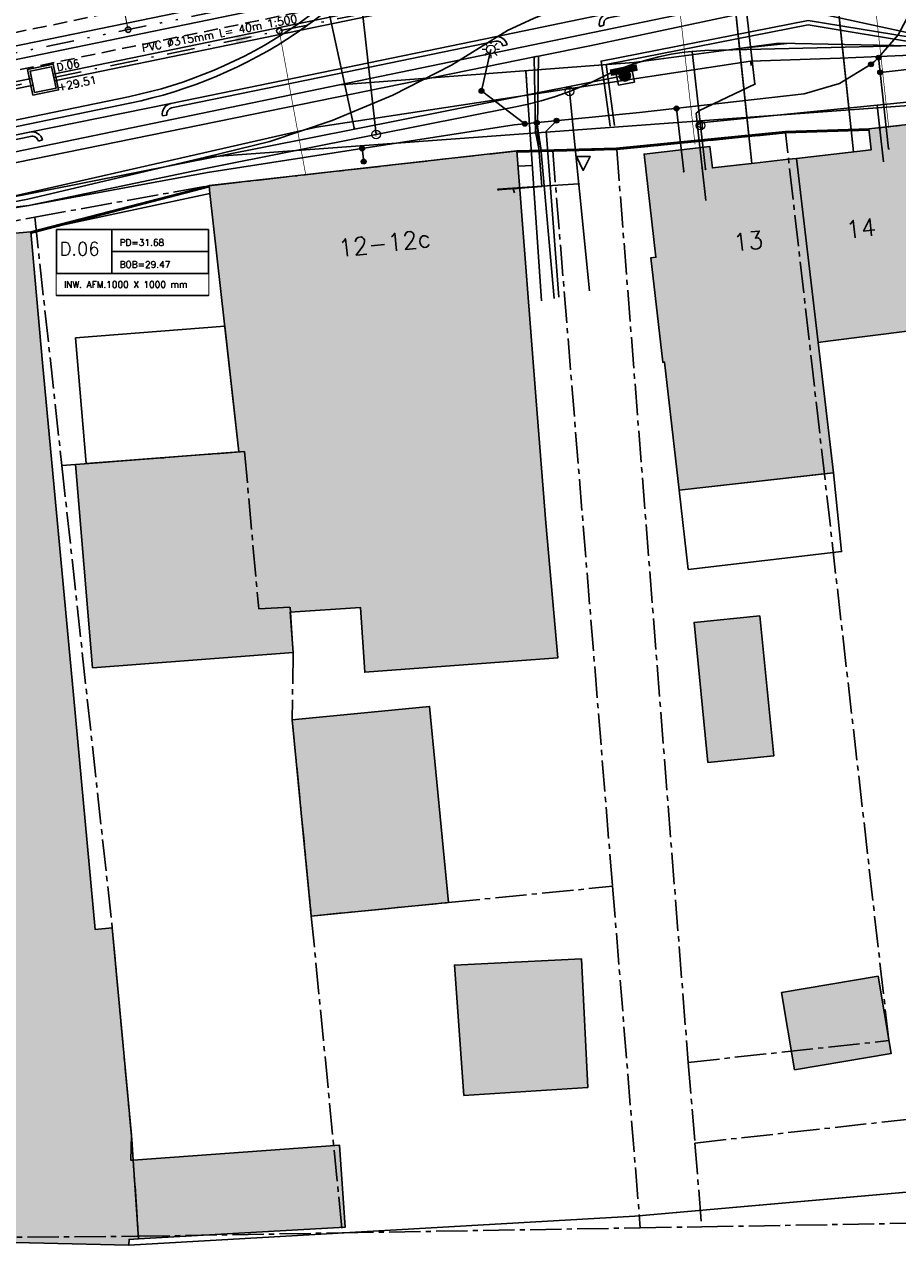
# Model space of a CAD drawing. Header units: metres. Extents: x 202952 to 203755, y 348959 to 349702.
# Tile 43 of 91: x 203318 to 203358, y 349307 to 349363. Entities that reach past the tile are written whole.
import ezdxf
from ezdxf.enums import TextEntityAlignment as Align

# ---------------------------------------------------------------- set-up
doc = ezdxf.new("R2010")
doc.units = ezdxf.units.M
for name, pattern in [('1-200 CENTER', [4.28625, 2.8575, -0.47625, 0.47625, -0.47625]), ('1-200 DASHDOT', [2.54, 1.27, -0.635, 0, -0.635]), ('1-200 DIVIDE', [3.175, 1.27, -0.635, 0, -0.635, 0, -0.635]), ('1-200 HIDDEN', [0.9525, 0.635, -0.3175])]:
    doc.linetypes.add(name, pattern=pattern)
for name, color, linetype in [('bgt.onbegroeidterreindeel', 252, 'Continuous'), ('PH-BEST-BEBOUWING', 1, 'Continuous'), ('PH-BEST-BEBOUWING-ARCERING', 254, 'Continuous'), ('PH-BEST-HUISNUMMER', 7, 'Continuous'), ('PH-BEST-INRIT', 8, 'Continuous'), ('PH-BEST-KADASTRALE-GRENS', 240, '1-200 CENTER'), ('PH-BEST-KL-DATA_KPN', 12, '1-200 TELEFONIE-KPN'), ('PH-BEST-KL-DATA_ZIGGO BV', 12, '1-200 ZIGGO'), ('PH-BEST-KL-GAS_LAGEDRUK_ENEXIS', 12, '1-200 GASLEIDING LAGE DRUK'), ('PH-BEST-KL-LAAGSPANNING-ENEXIS', 12, '1-200 LAAGSPANNING'), ('PH-BEST-KL-WATER-WML', 12, '1-200 WML'), ('PH-BEST-RIO-DICHTSCHUIMEN', 222, '1-200 BATTING'), ('PH-BEST-RIO-TE SCHUIMEN PUT', 222, 'Continuous'), ('PH-INM-KANTVERHARDING', 253, 'Continuous'), ('PH-NIEUW-BAND-20-30', 115, 'Continuous'), ('PH-NIEUW-BEPLANTING-BOOM', 98, 'Continuous'), ('PH-RIO-HUISAANSLUITING-DWA', 210, '1-200 DASHDOT'), ('PH-RIO-KOLKAANSLUITING', 150, '1-200 HIDDEN'), ('PH-RIO-PUT-DWA', 240, 'Continuous'), ('PH-RIO-SCHILDMUUR-PUT', 70, 'Continuous'), ('PH-RIO-STRENG-DWA', 240, '1-200 DASHDOT'), ('PH-RIO-STRENG-INFILTRATIE', 8, '1-200 HIDDEN'), ('PH-RIO-STRENG-IT', 150, '1-200 DIVIDE'), ('PH-RIO-TEKST', 7, 'Continuous'), ('PH-RIO-TEKST-DWA-PUTTENSTAAT', 7, 'Continuous'), ('PH-RIO-VLOEIVLAKHOOGTE', 7, 'Continuous')]:
    doc.layers.add(name, color=color, linetype=linetype)
doc.layers.add('PH-NIEUW-OPSLUITBAND-6', color=115, linetype='Continuous', lineweight=30)
doc.styles.add('NLCS-ISO', font='txt')
doc.styles.add('ROMANS', font='romans.shx')
doc.linetypes.add('1-200 BATTING', pattern='A,1.27e-05,-0.127,[134,ltypeshp.shx,S=0.127,R=0,X=-0.127,Y=0],-0.254,[134,ltypeshp.shx,S=0.127,R=180,X=0.127,Y=0],-0.127', length=0.508013)
doc.linetypes.add('1-200 GASLEIDING LAGE DRUK', pattern='A,1.5,-0.6,["GAS LD",ROMANS,S=0.24,R=0,X=-0.5,Y=-0.12],-1', length=3.1)
doc.linetypes.add('1-200 LAAGSPANNING', pattern='A,1.5,-0.6,["LS",ROMANS,S=0.24,R=0,X=-0.45,Y=-0.12],-0.05', length=2.15)
doc.linetypes.add('1-200 TELEFONIE-KPN', pattern='A,1.5,-0.6,["KPN",ROMANS,S=0.24,R=0,X=-0.5,Y=-0.12],-0.3', length=2.4)
doc.linetypes.add('1-200 WML', pattern='A,1.5,-0.6,["WML",ROMANS,S=0.24,R=0,X=-0.5,Y=-0.12],-0.3', length=2.4)
doc.linetypes.add('1-200 ZIGGO', pattern='A,1.5,-0.6,["ZIGGO",ROMANS,S=0.24,R=0,X=-0.5,Y=-0.12],-0.65', length=2.75)

# ---------------------------------------------------------------- blocks, each defined once
blk = doc.blocks.new('SKL-WTB_HULP_OVERIG-SO')
at = {"color": 0, "linetype": 'ByBlock', "lineweight": 18}
for points in [[(-0.14, 0.14), (0.14, -0.14)], [(0.14, 0.14), (-0.14, -0.14)]]:
    blk.add_lwpolyline(points, dxfattribs=at)
at = {"color": 0, "linetype": 'ByBlock', "lineweight": 18, "style": 'NLCS-ISO', "flags": 1}
for tag, p in [('TYPE', (1.5, 0)), ('OMSCHRIJVING', (1.5, -3)), ('LABEL', (1.5, -1.5))]:
    blk.add_attdef(tag, p, '', height=1, dxfattribs=at)
blk = doc.blocks.new('SKL-WTB_HULP_MOF-SO')
at = {"linetype": 'ByBlock', "lineweight": 18}
h = blk.add_hatch(color=0, dxfattribs=at)
h.dxf.hatch_style = 1
h.paths.add_polyline_path([(-0.5625, 0, 1), (0.5625, 0, 1)])
at = {"color": 0, "linetype": 'ByBlock', "lineweight": 18}
blk.add_circle((0, 0), 0.5625, dxfattribs=at)
at = {"color": 0, "linetype": 'ByBlock', "lineweight": 18, "style": 'NLCS-ISO', "flags": 1}
for tag, p in [('TYPE', (1.5, 0)), ('OMSCHRIJVING', (1.5, -3)), ('LABEL', (1.5, -1.5))]:
    blk.add_attdef(tag, p, '', height=1, dxfattribs=at)
blk = doc.blocks.new('SKL-ET_OV_LICHTMAST-SO')
at = {"color": 0, "linetype": 'ByBlock', "lineweight": 18}
for points in [[(-1.25, 0), (-2, 0)], [(-1.41, 1.41), (-0.88, 0.88)], [(0, 2), (0, 1.25)], [(0.88, 0.88), (1.41, 1.41)], [(2, 0), (1.25, 0)], [(-1.41, -1.41), (-0.88, -0.88)], [(0, -1.25), (0, -2)], [(0.88, -0.88), (1.41, -1.41)]]:
    blk.add_lwpolyline(points, dxfattribs=at)
blk.add_circle((0, 0), 1, dxfattribs=at)
blk = doc.blocks.new('SKL-WTB_HULP_VERLOOP-SO')
at = {"color": 0, "linetype": 'ByBlock', "lineweight": 18}
for points in [[(0.44, 0.72), (-0.88, 0)], [(0.44, -0.72), (-0.88, 0)], [(0.44, -0.72), (0.44, 0.72)]]:
    blk.add_lwpolyline(points, dxfattribs=at)
blk.add_circle((0, 0), 1, dxfattribs=at)
at = {"color": 0, "linetype": 'ByBlock', "lineweight": 18, "style": 'NLCS-ISO', "flags": 1}
for tag, p in [('TYPE', (1.5, 0)), ('OMSCHRIJVING', (1.5, -3)), ('LABEL', (1.5, -1.5))]:
    blk.add_attdef(tag, p, '', height=1, dxfattribs=at)
blk = doc.blocks.new('SKL-WTB_HULP_T STUK-SO')
at = {"color": 0, "linetype": 'ByBlock', "lineweight": 18}
blk.add_circle((0, 0), 1, dxfattribs=at)
at = {"color": 0, "linetype": 'ByBlock', "lineweight": -2, "style": 'NLCS-ISO'}
blk.add_text('T', height=1, dxfattribs=at).set_placement((0, 0), align=Align.MIDDLE_CENTER)
at = {"color": 0, "linetype": 'ByBlock', "lineweight": 18, "style": 'NLCS-ISO', "flags": 1}
for tag, p in [('TYPE', (1.5, 0)), ('OMSCHRIJVING', (1.5, -3)), ('LABEL', (1.5, -1.5))]:
    blk.add_attdef(tag, p, '', height=1, dxfattribs=at)
blk = doc.blocks.new('INRITSYMBOOL')
at = {"layer": 'PH-BEST-INRIT'}
blk.add_lwpolyline([(-0.315, 0.63), (0, 0), (0.315, 0.63)], close=True, dxfattribs=at)
blk = doc.blocks.new('*U33')
h = blk.add_hatch(color=256)
edge = h.paths.add_edge_path()
edge.add_arc((0, 0), 0.252, 0, 360)
blk.add_lwpolyline([(-0.375, -0.375), (0.375, -0.375), (0.375, 0.375), (-0.375, 0.375)], close=True)
blk.add_circle((0, 0), 0.252)
blk = doc.blocks.new('*U37')
at = {"const_width": 0.03}
blk.add_lwpolyline([(0.087, 0.942), (0.088, 0.944), (0.09, 0.946), (0.091, 0.948), (0.093, 0.949), (0.095, 0.951), (0.096, 0.952), (0.097, 0.954), (0.099, 0.956), (0.1, 0.958), (0.102, 0.96), (0.103, 0.963), (0.103, 0.967), (0.103, 0.972), (0.103, 0.977), (0.102, 0.983), (0.095, 1.007, -0.52938), (0.106, 1.02, -0.087139), (0.444, 0.925, -0.372341), (0.457, 0.895), (0.471, 0.824), (0.436, 0.789), (0.398, 0.797), (0.353, 0.763), (0.371, 0.72), (0.417, 0.705), (0.542, 0.734), (0.573, 0.717), (0.57, 0.691), (0.541, 0.673), (0.515, 0.588), (0.549, 0.534), (0.634, 0.669, -0.504641), (0.681, 0.628, 0.331948), (0.709, 0.584, 0.282008), (0.799, 0.601), (0.791, 0.597, -0.512156), (0.833, 0.597, -0.16076), (1.019, -0.011), (0.995, -0.034), (0.995, -0.059), (0.972, -0.063), (0.975, -0.088), (0.94, -0.076), (0.929, -0.104), (0.973, -0.133), (0.987, -0.144), (1.011, -0.12, -0.106371), (0.868, -0.522), (0.741, -0.44), (0.718, -0.456), (0.702, -0.389), (0.657, -0.335), (0.605, -0.335), (0.606, -0.398), (0.566, -0.536), (0.572, -0.562), (0.601, -0.566), (0.786, -0.637, -0.236298), (-0.045, -1.003, 0.159625), (-0.069, -0.954, 0.350802), (-0.063, -0.906, -0.504641), (-0.12, -0.879), (-0.106, -0.834), (-0.129, -0.792), (-0.16, -0.796), (-0.165, -0.829), (-0.188, -0.842), (-0.216, -0.821), (-0.24, -0.695), (-0.258, -0.677), (-0.304, -0.678), (-0.317, -0.733), (-0.336, -0.739), (-0.354, -0.785), (-0.401, -0.76, 0.733583), (-0.384, -0.795, -0.861625), (-0.374, -0.826, 0.279978), (-0.409, -0.879), (-0.407, -0.881, -0.827056), (-0.442, -0.917, -0.116774), (-0.83, -0.511), (-0.823, -0.51), (-0.817, -0.508), (-0.812, -0.506), (-0.808, -0.504), (-0.805, -0.502), (-0.803, -0.5), (-0.801, -0.497), (-0.754, -0.437), (-0.752, -0.435), (-0.752, -0.433), (-0.751, -0.431), (-0.75, -0.429), (-0.75, -0.427), (-0.749, -0.425), (-0.748, -0.422), (-0.747, -0.42), (-0.746, -0.417), (-0.744, -0.414), (-0.743, -0.411), (-0.741, -0.408), (-0.739, -0.405), (-0.738, -0.401), (-0.736, -0.398), (-0.735, -0.395), (-0.734, -0.392), (-0.734, -0.389), (-0.733, -0.386), (-0.733, -0.383), (-0.733, -0.381), (-0.734, -0.379), (-0.734, -0.377), (-0.735, -0.375), (-0.736, -0.374), (-0.738, -0.374), (-0.74, -0.373), (-0.742, -0.373), (-0.744, -0.373), (-0.746, -0.373), (-0.748, -0.373), (-0.75, -0.372), (-0.753, -0.371), (-0.755, -0.37), (-0.758, -0.369), (-0.76, -0.367), (-0.763, -0.365), (-0.765, -0.363), (-0.768, -0.361), (-0.771, -0.359), (-0.773, -0.357), (-0.776, -0.355), (-0.779, -0.352), (-0.781, -0.35), (-0.83, -0.406), (-0.832, -0.403), (-0.835, -0.4), (-0.837, -0.397), (-0.839, -0.394), (-0.841, -0.39), (-0.844, -0.388), (-0.848, -0.386), (-0.855, -0.385), (-0.864, -0.386), (-0.876, -0.388), (-0.891, -0.393, -0.040997), (-0.958, -0.205), (-0.923, -0.211), (-0.893, -0.231), (-0.876, -0.216), (-0.856, -0.185), (-0.875, -0.156), (-0.865, -0.113), (-0.904, -0.11), (-0.93, -0.085), (-0.978, -0.116, -0.05814), (-0.998, 0.166), (-0.97, 0.16), (-0.86, 0.073), (-0.812, 0.089), (-0.626, 0.139), (-0.61, 0.2), (-0.682, 0.229), (-0.693, 0.252), (-0.824, 0.317), (-0.827, 0.354), (-0.872, 0.391), (-0.89, 0.428), (-0.859, 0.476), (-0.792, 0.486), (-0.73, 0.527), (-0.729, 0.568), (-0.768, 0.613), (-0.757, 0.632), (-0.773, 0.662, -0.13428), (-0.333, 0.967, -0.541727), (-0.319, 0.957), (-0.322, 0.928), (-0.321, 0.913), (-0.319, 0.902), (-0.316, 0.893), (-0.312, 0.887), (-0.307, 0.882), (-0.302, 0.878), (-0.297, 0.875), (-0.293, 0.872), (-0.289, 0.868), (-0.286, 0.865), (-0.282, 0.862), (-0.279, 0.859), (-0.276, 0.857), (-0.273, 0.855), (-0.269, 0.854), (-0.266, 0.854), (-0.262, 0.855), (-0.258, 0.857), (-0.255, 0.859), (-0.25, 0.861), (-0.246, 0.863), (-0.242, 0.865), (-0.238, 0.867), (-0.234, 0.868), (-0.229, 0.869), (-0.225, 0.87), (-0.221, 0.871), (-0.217, 0.871), (-0.213, 0.872), (-0.21, 0.873), (-0.206, 0.874), (-0.203, 0.876), (-0.2, 0.879), (-0.197, 0.882), (-0.195, 0.885), (-0.193, 0.865), (-0.188, 0.86), (-0.167, 0.824), (-0.122, 0.799), (-0.185, 0.902), (-0.184, 0.905), (-0.183, 0.908), (-0.183, 0.911), (-0.183, 0.914), (-0.184, 0.917), (-0.185, 0.92), (-0.188, 0.923), (-0.191, 0.926), (-0.194, 0.929), (-0.199, 0.933), (-0.204, 0.938), (-0.21, 0.944), (-0.216, 0.951), (-0.223, 0.959), (-0.24, 0.98, -0.543104), (-0.234, 0.996, -0.046766), (-0.047, 1.023, -0.385168), (-0.036, 1.015), (-0.03, 0.976), (-0.028, 0.964), (-0.024, 0.956), (-0.021, 0.951), (-0.017, 0.947), (-0.013, 0.946), (-0.009, 0.945), (-0.005, 0.945), (-0.002, 0.945), (0.002, 0.944), (0.005, 0.943), (0.009, 0.942), (0.012, 0.941), (0.015, 0.939), (0.019, 0.938), (0.022, 0.936), (0.025, 0.935), (0.028, 0.934), (0.031, 0.932), (0.033, 0.931), (0.036, 0.929), (0.038, 0.928), (0.04, 0.926), (0.042, 0.924), (0.044, 0.922), (0.045, 0.92), (0.046, 0.919), (0.047, 0.917), (0.048, 0.915), (0.049, 0.914), (0.051, 0.913), (0.052, 0.912), (0.054, 0.912), (0.056, 0.912), (0.058, 0.913), (0.06, 0.914), (0.062, 0.915), (0.065, 0.916), (0.067, 0.918), (0.07, 0.921), (0.072, 0.923), (0.074, 0.926), (0.076, 0.929), (0.079, 0.932), (0.081, 0.935), (0.083, 0.937), (0.085, 0.94)], format="xyb", close=True, dxfattribs=at)
blk.add_circle((0, 0), 0.03)
blk = doc.blocks.new('Materialisatie')
blk.add_solid([(-1.04, 0.173), (-1.04, -0.173), (0, 0)])
at = {"style": 'ROMANS'}
blk.add_attdef('MATERIALISATIE', (-2.631, 0.657), '', height=0.4, dxfattribs=at)
blk = doc.blocks.new('*U30')
at = {"style": 'ROMANS'}
blk.add_attdef('VV', (0, 0), '', height=0.4, dxfattribs=at)
blk = doc.blocks.new('*U32')
for p, q in [((6.928, 1), (6.928, -1)), ((0, 0), (0, -1))]:
    blk.add_line(p, q)
blk.add_lwpolyline([(0, 2), (6.928, 2), (6.928, -1), (0, -1)], close=True)
blk.add_wipeout([(0, 2), (6.928, 2), (6.928, -1), (0, -1)])
for p, q in [((2.528, 2), (2.528, 0)), ((2.528, 1), (6.928, 1)), ((2.528, 0), (6.928, 0)), ((0, -1), (6.928, -1))]:
    blk.add_line(p, q)
blk.add_lwpolyline([(0, 2), (0, 0), (6.928, 0), (6.928, 2)], close=True)
at = {"style": 'ROMANS'}
for tag, p, height in [('P.NR', (0.139, 0.828), 0.6), ('PD', (2.877, 1.265), 0.3), ('BOB', (2.877, 0.265), 0.3), ('INW.AFM.', (0.338, -0.643), 0.3)]:
    blk.add_attdef(tag, p, '', height=height, dxfattribs=at)

msp = doc.modelspace()

# ---------------------------------------------------------------- hatches: boundary and pattern name
at = {"layer": 'PH-BEST-BEBOUWING-ARCERING'}
for points in [[(203359.55, 349357.36), (203359.45, 349358.3), (203356.45, 349357.97), (203356.55, 349357.01), (203353.146, 349356.624), (203354.133, 349348.233), (203354.573, 349348.289), (203360.25, 349349.011)], [(203353.147, 349356.624), (203354.134, 349348.233), (203360.251, 349349.011), (203359.551, 349357.36), (203359.451, 349358.3), (203356.451, 349357.97), (203356.551, 349357.01)], [(203330.193, 349334.101), (203321.05, 349333.412), (203320.263, 349342.674), (203327.724, 349343.251), (203326.401, 349355.026), (203326.361, 349355.38), (203328.526, 349355.624), (203340.401, 349356.96), (203341.282, 349345.582), (203341.713, 349340.01), (203342.259, 349333.858), (203333.458, 349333.206), (203333.263, 349336.161), (203330.054, 349335.939)], [(203353.146, 349356.624), (203352.784, 349356.583), (203351.237, 349356.408), (203349.31, 349356.19), (203349.2, 349357.16), (203346.2, 349356.82), (203346.736, 349352.119), (203346.507, 349352.093), (203347.05, 349347.333), (203347.135, 349347.344), (203347.801, 349341.501), (203354.415, 349342.253), (203354.833, 349342.301), (203354.133, 349348.233)], [(203347.051, 349347.333), (203347.136, 349347.344), (203347.802, 349341.501), (203354.416, 349342.253), (203354.834, 349342.301), (203354.134, 349348.233), (203353.147, 349356.624), (203351.238, 349356.408), (203349.311, 349356.19), (203349.201, 349357.16), (203346.201, 349356.82), (203346.737, 349352.119)], [(203308.796, 349338.631), (203307.75, 349338.552), (203307.739, 349338.55), (203307.295, 349341.745), (203307.872, 349343.003), (203312.466, 349343.394), (203311.729, 349352.034), (203311.701, 349352.36), (203311.671, 349352.72), (203318.227, 349353.278), (203318.761, 349347.3), (203320.173, 349332.172), (203321.171, 349321.484), (203321.946, 349321.556), (203322.82, 349312.109), (203322.794, 349310.972), (203322.902, 349310.98), (203323.148, 349307.385), (203322.711, 349307.36), (203322.705, 349307.101), (203311.703, 349307.354), (203311.784, 349310.87), (203311.35, 349310.829), (203309.574, 349330.156)]]:
    msp.add_hatch(color=256, dxfattribs=at).paths.add_polyline_path(points)
for points in [[(203330.192, 349334.101), (203321.049, 349333.412), (203320.262, 349342.674), (203327.723, 349343.251), (203326.4, 349355.026), (203326.36, 349355.38), (203328.525, 349355.624), (203340.4, 349356.96), (203341.281, 349345.582), (203341.712, 349340.01), (203342.258, 349333.858), (203333.457, 349333.206), (203333.262, 349336.161), (203330.053, 349335.939)], [(203308.795, 349338.631), (203307.749, 349338.552), (203307.738, 349338.55), (203307.294, 349341.745), (203307.871, 349343.003), (203312.465, 349343.394), (203311.728, 349352.034), (203311.7, 349352.36), (203311.67, 349352.72), (203318.226, 349353.278), (203318.76, 349347.3), (203320.172, 349332.172), (203321.17, 349321.484), (203321.945, 349321.556), (203322.819, 349312.109), (203322.793, 349310.972), (203322.901, 349310.98), (203323.147, 349307.385), (203322.71, 349307.36), (203322.704, 349307.101), (203311.702, 349307.354), (203311.783, 349310.87), (203311.349, 349310.829), (203309.573, 349330.156)], [(203351.475, 349335.778), (203352.106, 349329.398), (203349.108, 349329.102), (203348.477, 349335.482)], [(203333.133, 349331.331), (203336.413, 349331.65), (203337.283, 349322.716), (203331.022, 349322.098), (203330.15, 349331.04), (203330.455, 349331.07)], [(203343.344, 349320.151), (203343.63, 349314.284), (203337.978, 349313.926), (203337.549, 349319.865)], [(203356.87, 349319.36), (203357.465, 349315.836), (203353.06, 349315.092), (203352.465, 349318.616)], [(203322.901, 349310.98), (203332.307, 349311.664), (203332.559, 349307.914), (203323.147, 349307.385)]]:
    msp.add_hatch(color=256, dxfattribs=at).paths.add_polyline_path(points, flags=17)

# ---------------------------------------------------------------- linework, layer by layer
at = {"layer": 'bgt.onbegroeidterreindeel'}
for p, q in [((203340.4, 349356.96), (203340.471, 349356.971)), ((203341.281, 349345.582), (203340.4, 349356.96)), ((203340.471, 349356.971), (203342.032, 349356.961)), ((203342.032, 349356.961), (203344.947, 349357.028)), ((203318.226, 349353.278), (203326.4, 349355.026)), ((203326.4, 349355.026), (203327.723, 349343.251)), ((203318.76, 349347.3), (203318.226, 349353.278)), ((203320.172, 349332.172), (203318.76, 349347.3)), ((203341.712, 349340.01), (203341.281, 349345.582)), ((203327.723, 349343.251), (203320.262, 349342.674)), ((203320.262, 349342.674), (203321.049, 349333.412)), ((203342.258, 349333.858), (203341.712, 349340.01)), ((203330.053, 349335.939), (203333.262, 349336.161)), ((203333.262, 349336.161), (203333.457, 349333.206)), ((203330.192, 349334.101), (203330.053, 349335.939)), ((203321.049, 349333.412), (203330.192, 349334.101)), ((203333.457, 349333.206), (203342.258, 349333.858)), ((203321.17, 349321.484), (203320.172, 349332.172)), ((203321.945, 349321.556), (203321.17, 349321.484)), ((203322.819, 349312.109), (203321.945, 349321.556)), ((203322.793, 349310.972), (203322.819, 349312.109)), ((203332.307, 349311.664), (203322.901, 349310.98)), ((203332.559, 349307.914), (203332.307, 349311.664)), ((203322.901, 349310.98), (203322.793, 349310.972)), ((203368.294, 349310.412), (203345.779, 349308.425)), ((203345.779, 349308.425), (203322.704, 349307.101)), ((203323.147, 349307.385), (203332.559, 349307.914)), ((203322.704, 349307.101), (203322.71, 349307.36)), ((203322.71, 349307.36), (203323.147, 349307.385))]:
    msp.add_line(p, q, dxfattribs=at)
for points in [[(203359.45, 349358.3), (203356.45, 349357.97), (203356.55, 349357.01), (203353.146, 349356.624), (203352.784, 349356.583), (203351.237, 349356.408), (203349.31, 349356.19), (203349.2, 349357.16), (203346.2, 349356.82), (203346.736, 349352.119), (203346.507, 349352.093), (203347.05, 349347.333), (203347.135, 349347.344), (203347.801, 349341.501), (203354.415, 349342.253), (203354.833, 349342.301), (203354.133, 349348.233), (203354.573, 349348.289), (203360.25, 349349.011)], [(203304.77, 349306.433), (203301.891, 349307.107), (203301.419, 349307.195), (203300.947, 349307.276), (203300.473, 349307.352), (203299.998, 349307.422), (203299.522, 349307.486), (203299.046, 349307.544), (203299.057, 349307.699), (203301.426, 349307.577), (203311.702, 349307.354), (203322.704, 349307.101), (203345.779, 349308.425), (203368.294, 349310.412), (203384.054, 349313.298), (203395.179, 349312.305), (203401.735, 349305.285)]]:
    msp.add_lwpolyline(points, dxfattribs=at)
for points in [[(203351.475, 349335.778), (203348.477, 349335.482), (203349.108, 349329.102), (203352.106, 349329.398), (203351.475, 349335.778)], [(203333.133, 349331.331), (203330.455, 349331.07), (203330.15, 349331.04), (203331.022, 349322.098), (203337.283, 349322.716), (203336.413, 349331.65), (203333.133, 349331.331)], [(203343.344, 349320.151), (203337.549, 349319.865), (203337.978, 349313.926), (203343.63, 349314.284), (203343.344, 349320.151)], [(203356.87, 349319.36), (203352.465, 349318.616), (203353.06, 349315.092), (203357.465, 349315.836), (203356.87, 349319.36)]]:
    msp.add_lwpolyline(points, close=True, dxfattribs=at)
at = {"layer": 'PH-BEST-BEBOUWING'}
for points in [[(203353.146, 349356.624), (203356.55, 349357.01), (203356.45, 349357.97), (203359.45, 349358.3), (203359.55, 349357.36), (203360.25, 349349.011), (203354.573, 349348.289), (203354.133, 349348.233), (203353.146, 349356.624)], [(203330.192, 349334.101), (203321.049, 349333.412), (203320.262, 349342.674), (203327.723, 349343.251), (203326.4, 349355.026), (203326.36, 349355.38), (203328.525, 349355.624), (203340.4, 349356.96), (203341.281, 349345.582), (203341.712, 349340.01), (203342.258, 349333.858), (203333.457, 349333.206), (203333.262, 349336.161), (203330.053, 349335.939), (203330.192, 349334.101)], [(203354.133, 349348.233), (203354.833, 349342.301), (203354.415, 349342.253), (203347.801, 349341.501), (203347.135, 349347.344), (203347.05, 349347.333), (203346.507, 349352.093), (203346.736, 349352.119), (203346.2, 349356.82), (203349.2, 349357.16), (203349.31, 349356.19), (203351.237, 349356.408), (203352.784, 349356.583), (203353.146, 349356.624), (203354.133, 349348.233)], [(203320.273, 349348.45), (203327.08, 349348.977), (203327.723, 349343.251), (203320.761, 349342.713), (203320.273, 349348.45)], [(203347.801, 349341.501), (203354.833, 349342.301), (203355.202, 349338.704), (203348.212, 349337.897), (203347.801, 349341.501)], [(203351.475, 349335.778), (203352.106, 349329.398), (203349.108, 349329.102), (203348.477, 349335.482), (203351.475, 349335.778)], [(203333.133, 349331.331), (203336.413, 349331.65), (203337.283, 349322.716), (203331.022, 349322.098), (203330.15, 349331.04), (203330.455, 349331.07), (203333.133, 349331.331)], [(203343.344, 349320.151), (203343.63, 349314.284), (203337.978, 349313.926), (203337.549, 349319.865), (203343.344, 349320.151)], [(203356.87, 349319.36), (203357.465, 349315.836), (203353.06, 349315.092), (203352.465, 349318.616), (203356.87, 349319.36)], [(203322.901, 349310.98), (203332.307, 349311.664), (203332.559, 349307.914), (203323.147, 349307.385), (203322.901, 349310.98)]]:
    msp.add_lwpolyline(points, close=True, dxfattribs=at)
msp.add_lwpolyline([(203311.67, 349352.72), (203318.226, 349353.278), (203318.76, 349347.3), (203320.172, 349332.172), (203321.17, 349321.484), (203321.945, 349321.556), (203322.819, 349312.109), (203322.793, 349310.972), (203322.901, 349310.98), (203323.147, 349307.385), (203322.71, 349307.36), (203322.704, 349307.101), (203311.702, 349307.354)], dxfattribs=at)
at = {"layer": 'PH-BEST-KADASTRALE-GRENS', "ltscale": 0.5}
for p, q in [((203344.947, 349357.028), (203352.648, 349357.781)), ((203342.032, 349356.961), (203344.947, 349357.028)), ((203342.032, 349356.961), (203344.758, 349323.453)), ((203344.947, 349357.028), (203348.21, 349315.43)), ((203320.262, 349342.674), (203327.977, 349343.265)), ((203327.977, 349343.265), (203328.623, 349336.103)), ((203320.262, 349342.674), (203319.646, 349342.626)), ((203328.623, 349336.103), (203330.062, 349336.179)), ((203330.062, 349336.179), (203330.192, 349334.101)), ((203344.758, 349323.453), (203346.024, 349307.891)), ((203331.022, 349322.098), (203332.43, 349307.662)), ((203348.21, 349315.43), (203348.513, 349311.756)), ((203348.513, 349311.756), (203348.828, 349307.937)), ((203323.139, 349307.506), (203332.43, 349307.662)), ((203332.43, 349307.662), (203346.024, 349307.891)), ((203346.024, 349307.891), (203348.828, 349307.937)), ((203311.645, 349307.422), (203323.139, 349307.506))]:
    msp.add_line(p, q, dxfattribs=at)
for points in [[(203348.513, 349311.756), (203367.371, 349313.85), (203367.056, 349316.732), (203363.21, 349316.301), (203361.314, 349340.11), (203360.377, 349347.844), (203360.25, 349349.011), (203359.55, 349357.36), (203359.45, 349358.3)], [(203352.648, 349357.781), (203356.45, 349357.97), (203359.45, 349358.3)], [(203348.21, 349315.43), (203357.356, 349316.421), (203352.648, 349357.781)], [(203318.411, 349353.945), (203326.356, 349355.379), (203340.471, 349356.971), (203342.032, 349356.961)], [(203306.969, 349351.344), (203311.673, 349352.719), (203318.411, 349353.945)], [(203319.646, 349342.626), (203321.945, 349321.556), (203322.836, 349311.923), (203323.139, 349307.506)], [(203330.192, 349334.101), (203330.15, 349331.04), (203331.022, 349322.098)], [(203331.022, 349322.098), (203337.283, 349322.716), (203344.758, 349323.453)], [(203348.828, 349307.937), (203366.131, 349308.23), (203371.31, 349309.124)]]:
    msp.add_lwpolyline(points, dxfattribs=at)
at = {"layer": 'PH-BEST-KL-DATA_KPN'}
for points in [[(203326.211, 349356.671), (203329.124, 349357.397), (203331.973, 349358.344), (203334.741, 349359.505), (203337.413, 349360.874), (203339.973, 349362.443), (203341.179, 349363.019), (203342.428, 349363.493), (203343.713, 349363.861), (203345.023, 349364.122), (203346.351, 349364.274), (203347.687, 349364.315), (203349.021, 349364.245), (203350.345, 349364.065), (203351.65, 349363.776), (203359.036, 349362.178), (203364.55, 349361.148), (203370.134, 349360.606), (203375.743, 349360.556)], [(203326.211, 349356.671), (203372.35, 349360.062), (203375.743, 349360.556)], [(203326.211, 349356.671), (203318.091, 349354.771), (203311.601, 349353.517), (203305.743, 349352.316), (203298.382, 349351.048), (203296.008, 349350.515)]]:
    msp.add_lwpolyline(points, dxfattribs=at)
at = {"layer": 'PH-BEST-KL-DATA_ZIGGO BV'}
for points in [[(203351.115, 349356.394), (203350.332, 349363.695), (203356.452, 349364.958), (203358.816, 349364.065), (203362.702, 349362.534), (203368.317, 349361.394)], [(203355.751, 349356.92), (203354.924, 349364.642)], [(203355.228, 349361.808), (203354.924, 349364.642)], [(203350.332, 349363.695), (203332.309, 349359.976)], [(203350.554, 349361.631), (203350.332, 349363.695)], [(203352.712, 349361.858), (203352.334, 349361.866), (203345.724, 349360.993)], [(203352.712, 349361.858), (203350.554, 349361.631)], [(203369.299, 349360.842), (203359.085, 349361.731), (203352.334, 349361.866)], [(203355.751, 349356.92), (203355.228, 349361.808)], [(203351.115, 349356.394), (203350.554, 349361.631)], [(203345.724, 349360.993), (203332.309, 349359.976)], [(203340.801, 349360.62), (203341.519, 349350.125)], [(203340.827, 349360.239), (203340.801, 349360.62)], [(203332.309, 349359.976), (203314.79, 349356.361)], [(203340.454, 349356.262), (203341.096, 349356.302)]]:
    msp.add_lwpolyline(points, dxfattribs=at)
at = {"layer": 'PH-BEST-KL-GAS_LAGEDRUK_ENEXIS', "color": 11}
msp.add_lwpolyline([(203348.861, 349419.995), (203348.619, 349418.272), (203352.18, 349415.414), (203341.545, 349392.321), (203326.288, 349388.701), (203332.972, 349358.01)], dxfattribs=at)
at = {"layer": 'PH-BEST-KL-GAS_LAGEDRUK_ENEXIS'}
for points in [[(203334.033, 349386.693), (203331.321, 349381.464), (203333.975, 349357.71)], [(203395.198, 349357.796), (203382.204, 349360.129), (203375.723, 349361.156), (203369.951, 349361.817), (203368.381, 349361.911), (203366.808, 349361.929), (203358.564, 349361.768), (203348.969, 349361.541), (203348.383, 349361.497), (203348.02, 349361.456), (203347.439, 349361.367), (203346.863, 349361.249), (203346.293, 349361.104), (203345.731, 349360.932), (203345.231, 349360.753), (203344.739, 349360.553), (203343.783, 349360.08), (203342.798, 349359.673)], [(203348.383, 349361.497), (203348.77, 349358.12)], [(203342.798, 349359.673), (203342.155, 349359.449), (203341.503, 349359.253), (203340.843, 349359.086), (203340.176, 349358.947), (203333.975, 349357.71)], [(203343.709, 349350.584), (203342.798, 349359.673)], [(203348.77, 349358.12), (203348.996, 349356.13)], [(203229.112, 349297.107), (203220.574, 349324.127), (203219.277, 349332.005), (203220.497, 349335.175), (203233.863, 349337.764), (203264.486, 349344.065), (203267.958, 349344.413), (203274.678, 349345.793), (203283.657, 349347.585), (203292.827, 349349.495), (203298.468, 349350.454), (203305.786, 349352.019), (203311.585, 349353.716), (203318.148, 349354.475), (203326.27, 349356.174), (203333.975, 349357.71)], [(203341.528, 349355.35), (203339.533, 349355.213)], [(203343.22, 349355.467), (203341.528, 349355.35)]]:
    msp.add_lwpolyline(points, dxfattribs=at)
at = {"layer": 'PH-BEST-KL-LAAGSPANNING-ENEXIS'}
for points in [[(203356.546, 349360.911), (203356.721, 349361.059), (203356.891, 349361.214), (203357.776, 349362.253), (203358.416, 349363.459), (203358.582, 349364.516)], [(203338.782, 349359.697), (203339.209, 349361.589)], [(203356.891, 349361.214), (203356.965, 349360.542)], [(203221.276, 349334.436), (203222.176, 349334.923), (203223.135, 349335.278), (203233.864, 349337.764), (203264.465, 349344.162), (203267.918, 349344.609), (203274.638, 349345.989), (203283.596, 349347.879), (203292.786, 349349.691), (203298.425, 349350.751), (203305.758, 349352.217), (203311.61, 349353.417), (203318.148, 349354.475), (203326.292, 349355.976), (203340.265, 349358.152), (203345.984, 349358.707), (203353.494, 349359.562), (203355.111, 349360.031), (203356.546, 349360.911)], [(203356.965, 349360.542), (203361.165, 349361.003), (203361.651, 349356.573)], [(203356.965, 349360.542), (203357.348, 349357.063)], [(203340.762, 349358.2), (203338.782, 349359.697)], [(203347.677, 349358.9), (203348.003, 349356.018)], [(203341.303, 349358.253), (203341.528, 349355.342), (203339.534, 349355.188)], [(203342.2, 349358.34), (203341.735, 349357.87), (203342.314, 349350.292)], [(203333.342, 349357.074), (203333.41, 349356.477)]]:
    msp.add_lwpolyline(points, dxfattribs=at)
at = {"layer": 'PH-BEST-KL-WATER-WML'}
for points in [[(203286.092, 349349.89), (203294.515, 349351.67), (203304.143, 349353.705), (203304.623, 349353.803), (203309.537, 349354.802), (203317.583, 349356.439), (203341.281, 349361.259), (203341.475, 349361.299), (203341.533, 349361.31), (203343.72, 349361.755), (203350.595, 349363.209), (203351.05, 349363.305), (203353.495, 349363.823), (203360.553, 349363.01), (203365.768, 349361.838), (203367.953, 349361.788), (203372.509, 349361.6), (203372.623, 349361.607), (203372.737, 349361.58), (203374.174, 349361.418), (203374.276, 349362.009)], [(203351.05, 349363.305), (203351.009, 349363.276), (203350.887, 349363.19), (203350.979, 349362.395), (203351.254, 349360.011)], [(203254.603, 349342.17), (203259.119, 349343.136), (203264.639, 349344.307), (203271.027, 349345.651), (203277.968, 349347.094), (203284.704, 349348.477), (203288.153, 349349.179), (203294.738, 349350.503), (203301.068, 349351.756), (203304.908, 349352.505), (203308.903, 349353.276), (203313.227, 349354.098), (203315.362, 349354.428), (203331.262, 349358.045), (203351.052, 349361.047), (203355.137, 349361.195), (203371.569, 349361.889)], [(203341.281, 349361.259), (203341.232, 349361.249), (203341.183, 349361.239), (203341.24, 349357.839)], [(203341.475, 349361.299), (203341.377, 349361.279), (203341.335, 349358.079)], [(203351.052, 349361.047), (203351.057, 349360.997), (203351.072, 349360.848)], [(203351.254, 349360.011), (203348.728, 349358.802)], [(203356.824, 349359.049), (203361.8, 349359.545), (203361.82, 349359.346)], [(203348.615, 349358.231), (203356.824, 349359.049)], [(203356.824, 349359.049), (203356.945, 349357.956)], [(203348.728, 349358.802), (203348.57, 349358.679), (203348.615, 349358.231)], [(203341.24, 349357.839), (203341.394, 349357.072), (203341.528, 349355.342), (203341.129, 349355.311)], [(203341.335, 349358.079), (203341.493, 349357.083), (203342.093, 349350.245)], [(203348.615, 349358.231), (203348.846, 349356.194)], [(203356.945, 349357.956), (203357.109, 349356.465)], [(203348.846, 349356.194), (203349.015, 349354.704)], [(203341.129, 349355.311), (203340.232, 349355.242), (203340.285, 349355.049)]]:
    msp.add_lwpolyline(points, dxfattribs=at)
at = {"layer": 'PH-BEST-RIO-DICHTSCHUIMEN'}
msp.add_line((203281.475, 349347.724), (203345.318, 349360.398), dxfattribs=at)
at = {"layer": 'PH-INM-KANTVERHARDING'}
for p, q in [((203339.405, 349362.167), (203344.536, 349363.222)), ((203344.364, 349362.687), (203344.171, 349362.635)), ((203339.756, 349361.755), (203339.952, 349361.796)), ((203318.17, 349357.819), (203324.61, 349359.118)), ((203324.23, 349358.561), (203324.427, 349358.595)), ((203318.574, 349357.411), (203318.768, 349357.461))]:
    msp.add_line(p, q, dxfattribs=at)
at = {"layer": 'PH-INM-KANTVERHARDING', "flags": 128}
for points in [[(203365.178, 349365.778), (203362.242, 349366.41, 0.110497), (203360.279, 349366.436), (203351.833, 349364.695), (203344.536, 349363.222, 0.434618), (203344.171, 349362.635)], [(203365.136, 349365.582), (203362.198, 349366.215, 0.110642), (203360.32, 349366.24), (203351.873, 349364.499), (203344.575, 349363.026, 0.434967), (203344.364, 349362.687, 0.226363)], [(203339.952, 349361.796, 0.403733), (203339.405, 349362.167), (203332.617, 349360.762), (203324.61, 349359.118, 0.405894), (203324.23, 349358.561)], [(203339.756, 349361.755, 0.400815), (203339.442, 349361.97), (203332.657, 349360.566), (203324.65, 349358.922, 0.406024), (203324.427, 349358.595, 0.186759)], [(203318.768, 349357.461, 0.411374), (203318.17, 349357.819), (203311.838, 349356.513, 0.3831), (203311.452, 349355.923)], [(203318.574, 349357.411, 0.414661), (203318.215, 349357.624), (203311.885, 349356.318, 0.378771), (203311.65, 349355.953, 0.200446)]]:
    msp.add_lwpolyline(points, format="xyb", dxfattribs=at)
for points in [[(203344.644, 349358.098), (203344.237, 349361.057), (203353.681, 349362.913), (203359.171, 349362.004), (203359.462, 349359.017)], [(203344.842, 349358.125), (203344.461, 349360.898), (203353.684, 349362.71), (203358.986, 349361.831), (203359.263, 349358.997)]]:
    msp.add_lwpolyline(points, dxfattribs=at)
at = {"layer": 'PH-NIEUW-BAND-20-30'}
msp.add_lwpolyline([(203342.108, 349370.863), (203382.767, 349362.242), (203382.705, 349361.949), (203342.046, 349370.57, 0.307221), (203336.119, 349368.153, -0.197567), (203322.75, 349359.139), (203282.478, 349350.834), (203282.416, 349351.138), (203322.689, 349359.433, 0.197567), (203335.869, 349368.319, -0.307221), (203342.108, 349370.863)], format="xyb", close=True, dxfattribs=at)
at = {"layer": 'PH-NIEUW-OPSLUITBAND-6'}
for points in [[(203356.454, 349357.97), (203352.644, 349357.841), (203344.943, 349357.088), (203340.399, 349356.96)], [(203356.456, 349357.91), (203352.648, 349357.781), (203344.947, 349357.028), (203340.401, 349356.9)], [(203318.226, 349353.278), (203326.356, 349355.379)], [(203318.241, 349353.22), (203326.371, 349355.321)]]:
    msp.add_lwpolyline(points, dxfattribs=at)
at = {"layer": 'PH-RIO-HUISAANSLUITING-DWA', "ltscale": 0.5, "const_width": 0.03}
for points in [[(203347.738, 349364.156), (203348.519, 349357.266)], [(203356.693, 349364.022), (203357.354, 349358.015)], [(203329.559, 349362.43), (203330.044, 349359.799)], [(203330.044, 349359.799), (203330.767, 349355.876)]]:
    msp.add_lwpolyline(points, dxfattribs=at)
at = {"layer": 'PH-RIO-HUISAANSLUITING-DWA', "linetype": 'Continuous', "ltscale": 0.5}
msp.add_circle((203329.567, 349362.43), 0.125, dxfattribs=at)
at = {"layer": 'PH-RIO-KOLKAANSLUITING', "const_width": 0.05}
msp.add_lwpolyline([(203321.102, 349365.142), (203321, 349365.631), (203321.977, 349365.844), (203322.668, 349362.491)], dxfattribs=at)
at = {"layer": 'PH-RIO-KOLKAANSLUITING', "linetype": 'Continuous'}
msp.add_circle((203322.668, 349362.491), 0.125, dxfattribs=at)
at = {"layer": 'PH-RIO-PUT-DWA', "linetype": 'Continuous'}
for points in [[(203318.322, 349359.503), (203319.498, 349359.745), (203319.256, 349360.921), (203318.08, 349360.678)], [(203318.4, 349359.621), (203319.38, 349359.823), (203319.178, 349360.802), (203318.198, 349360.601)]]:
    msp.add_lwpolyline(points, close=True, dxfattribs=at)
at = {"layer": 'PH-RIO-SCHILDMUUR-PUT', "const_width": 0.3}
msp.add_lwpolyline([(203345.882, 349360.766), (203344.656, 349360.524)], dxfattribs=at)
at = {"layer": 'PH-RIO-STRENG-DWA', "linetype": 'Continuous'}
for p, q in [((203319.247, 349360.467), (203358.458, 349368.543)), ((203319.31, 349360.158), (203358.455, 349368.22)), ((203275.153, 349351.386), (203318.267, 349360.265)), ((203275.216, 349351.077), (203318.331, 349359.957))]:
    msp.add_line(p, q, dxfattribs=at)
at = {"layer": 'PH-RIO-STRENG-DWA'}
msp.add_line((203319.279, 349360.313), (203358.456, 349368.382), dxfattribs=at)
msp.add_lwpolyline([(203275.184, 349351.231), (203318.299, 349360.111)], dxfattribs=at)
at = {"layer": 'PH-RIO-STRENG-INFILTRATIE'}
for points in [[(203248.359, 349348.113), (203356.549, 349370.396), (203356.813, 349412.341)], [(203248.702, 349346.448), (203357.423, 349368.84)]]:
    msp.add_lwpolyline(points, dxfattribs=at)
at = {"layer": 'PH-RIO-STRENG-IT', "linetype": 'Continuous'}
for p, q in [((203315.58, 349361.338), (203356.716, 349369.81)), ((203315.701, 349360.75), (203356.713, 349369.197))]:
    msp.add_line(p, q, dxfattribs=at)
at = {"layer": 'PH-RIO-STRENG-IT'}
msp.add_line((203315.64, 349361.044), (203356.714, 349369.503), dxfattribs=at)

# ---------------------------------------------------------------- block references
at = {"layer": 'PH-BEST-INRIT', "rotation": 359.6659446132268}
msp.add_blockref('INRITSYMBOOL', (203343.42, 349356.078), dxfattribs=at)
at = {"layer": 'PH-BEST-KL-DATA_KPN', "xscale": 0.2, "yscale": 0.2, "zscale": 0.2}
msp.add_blockref('SKL-WTB_HULP_OVERIG-SO', (203326.211, 349356.671), dxfattribs=at)
at = {"layer": 'PH-BEST-KL-GAS_LAGEDRUK_ENEXIS', "xscale": 0.2, "yscale": 0.2, "zscale": 0.2}
for name, p in [('SKL-WTB_HULP_OVERIG-SO', (203348.383, 349361.497)), ('SKL-WTB_HULP_OVERIG-SO', (203348.383, 349361.497)), ('SKL-WTB_HULP_T STUK-SO', (203342.798, 349359.673)), ('SKL-WTB_HULP_OVERIG-SO', (203332.972, 349358.01)), ('SKL-WTB_HULP_T STUK-SO', (203333.975, 349357.71)), ('SKL-WTB_HULP_VERLOOP-SO', (203348.77, 349358.12)), ('SKL-WTB_HULP_OVERIG-SO', (203348.996, 349356.13)), ('SKL-WTB_HULP_OVERIG-SO', (203339.533, 349355.213)), ('SKL-WTB_HULP_OVERIG-SO', (203341.528, 349355.35)), ('SKL-WTB_HULP_OVERIG-SO', (203343.22, 349355.467))]:
    msp.add_blockref(name, p, dxfattribs=at)
at = {"layer": 'PH-BEST-KL-LAAGSPANNING-ENEXIS', "xscale": 0.2, "yscale": 0.2, "zscale": 0.2}
for name, p in [('SKL-ET_OV_LICHTMAST-SO', (203339.209, 349361.589)), ('SKL-WTB_HULP_MOF-SO', (203356.891, 349361.214)), ('SKL-WTB_HULP_MOF-SO', (203356.546, 349360.911)), ('SKL-WTB_HULP_MOF-SO', (203356.965, 349360.542)), ('SKL-WTB_HULP_MOF-SO', (203338.782, 349359.697)), ('SKL-WTB_HULP_MOF-SO', (203347.677, 349358.9)), ('SKL-WTB_HULP_MOF-SO', (203342.2, 349358.34)), ('SKL-WTB_HULP_MOF-SO', (203340.762, 349358.2)), ('SKL-WTB_HULP_MOF-SO', (203341.303, 349358.253)), ('SKL-WTB_HULP_MOF-SO', (203333.342, 349357.074)), ('SKL-WTB_HULP_OVERIG-SO', (203357.348, 349357.063)), ('SKL-WTB_HULP_MOF-SO', (203333.41, 349356.477)), ('SKL-WTB_HULP_OVERIG-SO', (203348.003, 349356.018)), ('SKL-WTB_HULP_OVERIG-SO', (203339.534, 349355.188))]:
    msp.add_blockref(name, p, dxfattribs=at)
at = {"layer": 'PH-BEST-KL-WATER-WML', "xscale": 0.2, "yscale": 0.2, "zscale": 0.2}
for p in [(203351.254, 349360.011), (203348.728, 349358.802), (203341.24, 349357.839), (203341.335, 349358.079), (203356.945, 349357.956), (203348.846, 349356.194), (203341.129, 349355.311)]:
    msp.add_blockref('SKL-WTB_HULP_OVERIG-SO', p, dxfattribs=at)
at = {"layer": 'PH-BEST-RIO-TE SCHUIMEN PUT', "rotation": 11.22745250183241}
msp.add_blockref('*U33', (203345.318, 349360.398), dxfattribs=at)
at = {"layer": 'PH-NIEUW-BEPLANTING-BOOM', "xscale": 2.5, "yscale": 2.5, "zscale": 2.5, "rotation": 343.4615725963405}
msp.add_blockref('*U37', (203316.535, 349365.817), dxfattribs=at)
at = {"layer": 'PH-RIO-TEKST'}
ref = msp.add_blockref('Materialisatie', (203328.504, 349362.213), dxfattribs=dict(at, xscale=0.9, yscale=0.9, zscale=0.9, rotation=11.63764613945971))
ref.add_attrib('MATERIALISATIE', 'PVC %%c315mm L= 40m 1:500', (203323.328, 349361.471), dxfattribs={"layer": '0', "height": 0.36, "rotation": 10.8597, "style": 'ROMANS'})
at = {"layer": 'PH-RIO-VLOEIVLAKHOOGTE'}
ref = msp.add_blockref('*U30', (203319.44, 349359.898), dxfattribs=dict(at, xscale=0.9, yscale=0.9, zscale=0.9))
ref.add_attrib('VV', '+29.51', (203319.498, 349359.685), dxfattribs={"layer": '0', "height": 0.36, "rotation": 11.6376, "style": 'ROMANS'})

# ---------------------------------------------------------------- texts
at = {"layer": 'PH-BEST-HUISNUMMER', "style": 'ROMANS'}
for s, p in [('14', (203356.085, 349353.435)), ('12-12c', (203334.358, 349352.758)), ('13', (203350.944, 349352.852))]:
    msp.add_text(s, height=0.8, rotation=6.4, dxfattribs=at).set_placement(p, align=Align.MIDDLE_CENTER)
at = {"layer": 'PH-RIO-PUT-DWA', "linetype": 'Continuous', "insert": (203319.372, 349360.93), "char_height": 0.35, "attachment_point": 1, "rotation": 11.6376, "style": 'ROMANS'}
msp.add_mtext_dynamic_manual_height_columns('D.06', width=1.33112, gutter_width=1, heights=[0], dxfattribs=at)

# ---------------------------------------------------------------- next in the draw order: block references
at = {"layer": 'PH-RIO-TEKST-DWA-PUTTENSTAAT'}
msp.add_blockref('*U32', (203319.403, 349351.375), dxfattribs=at).add_auto_attribs({'P.NR': 'D.06', 'PD': 'PD=31.68', 'BOB': 'BOB=29.47', 'INW.AFM.': 'INW. AFM.1000 X 1000 mm'})

# ---------------------------------------------------------------- next in the draw order: linework, layer by layer
at = {"layer": 'PH-BEST-KADASTRALE-GRENS', "ltscale": 0.5}
msp.add_line((203318.411, 349353.945), (203319.646, 349342.626), dxfattribs=at)

doc.saveas('drawing.dxf')
